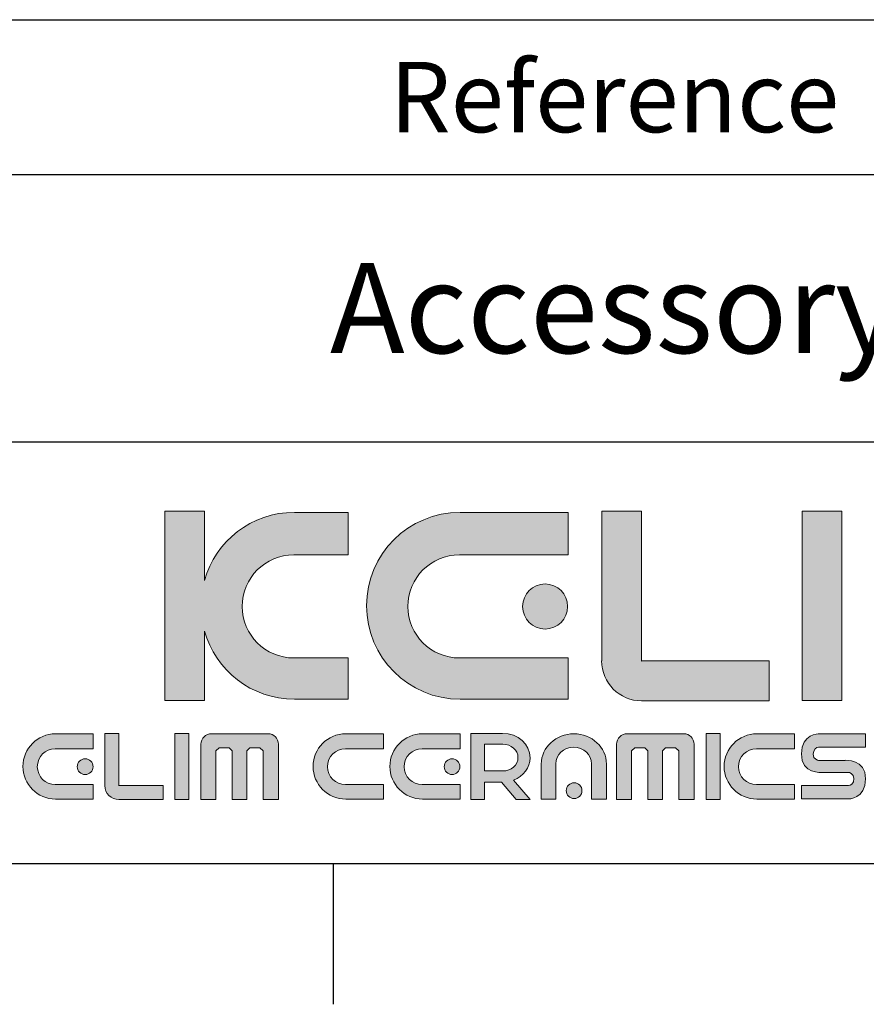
# Model space of a CAD drawing. Header units: millimetres. Extents: x 2316 to 2526, y 318 to 615.
# Tile 3 of 5: x 2470 to 2500, y 318 to 353. Entities that reach past the tile are written whole.
import ezdxf

# ---------------------------------------------------------------- set-up
doc = ezdxf.new("R2010")
doc.units = ezdxf.units.MM
doc.header["$LTSCALE"] = 0.1
doc.layers.add('FORM', color=7, linetype='Continuous')
doc.layers.add('TEXT', color=2, linetype='Continuous')
doc.styles.get("Standard").update_dxf_attribs({"font": 'arial_0.ttf'})

msp = doc.modelspace()

# ---------------------------------------------------------------- hatches: boundary and pattern name
at = {"layer": 'TEXT'}
h = msp.add_hatch(color=2, dxfattribs=at)
h.dxf.hatch_style = 2
edge = h.paths.add_edge_path()
edge.add_spline(control_points=[(2481.7804, 330.1608), (2481.7804, 330.1608), (2479.851, 330.1608), (2479.851, 330.1608), (2478.8363, 330.1608), (2478.0193, 330.9784), (2478.0193, 331.9899), (2478.0193, 333.0056), (2478.8363, 333.823), (2479.851, 333.823), (2479.851, 333.823), (2481.7804, 333.823), (2481.7804, 333.823), (2481.7804, 333.823), (2481.7804, 335.3365), (2481.7804, 335.3365), (2481.7804, 335.3365), (2479.8736, 335.3365), (2479.8736, 335.3365), (2478.3471, 335.3365), (2477.0664, 334.314), (2476.6754, 332.9147), (2476.6754, 332.9147), (2476.6754, 335.3842), (2476.6754, 335.3842), (2476.6754, 335.3842), (2475.2639, 335.3842), (2475.2639, 335.3842), (2475.2639, 335.3842), (2475.2639, 328.6465), (2475.2639, 328.6465), (2475.2639, 328.6465), (2476.6754, 328.6465), (2476.6754, 328.6465), (2476.6754, 328.6465), (2476.6754, 331.1183), (2476.6754, 331.1183), (2477.0664, 329.7201), (2478.3471, 328.6934), (2479.8736, 328.6934), (2479.8736, 328.6934), (2481.7804, 328.6934), (2481.7804, 328.6934), (2481.7804, 328.6934), (2481.7804, 330.1608), (2481.7804, 330.1608)], knot_values=[0, 0, 0, 0, 1, 1, 1, 2, 2, 2, 3, 3, 3, 4, 4, 4, 5, 5, 5, 6, 6, 6, 7, 7, 7, 8, 8, 8, 9, 9, 9, 10, 10, 10, 11, 11, 11, 12, 12, 12, 13, 13, 13, 14, 14, 14, 15, 15, 15, 15], degree=3, periodic=0)
h = msp.add_hatch(color=256, dxfattribs=at)
h.dxf.hatch_style = 2
edge = h.paths.add_edge_path()
edge.add_spline(control_points=[(2485.763, 328.6934), (2485.763, 328.6934), (2489.6032, 328.6934), (2489.6032, 328.6934), (2489.6032, 328.6934), (2489.6032, 330.1608), (2489.6032, 330.1608), (2489.6032, 330.1608), (2485.7388, 330.1608), (2485.7388, 330.1608), (2484.7259, 330.1608), (2483.9085, 330.9784), (2483.9085, 331.9899), (2483.9085, 333.0056), (2484.7255, 333.823), (2485.7388, 333.823), (2485.7388, 333.823), (2489.6032, 333.823), (2489.6032, 333.823), (2489.6032, 333.823), (2489.6032, 335.3365), (2489.6032, 335.3365), (2489.6032, 335.3365), (2485.763, 335.3365), (2485.763, 335.3365), (2483.9266, 335.3365), (2482.4415, 333.8541), (2482.4415, 332.0158), (2482.4415, 330.1819), (2483.9266, 328.6934), (2485.763, 328.6934)], knot_values=[0, 0, 0, 0, 1, 1, 1, 2, 2, 2, 3, 3, 3, 4, 4, 4, 5, 5, 5, 6, 6, 6, 7, 7, 7, 8, 8, 8, 9, 9, 9, 10, 10, 10, 10], degree=3, periodic=0)
h = msp.add_hatch(color=2, dxfattribs=at)
h.dxf.hatch_style = 2
edge = h.paths.add_edge_path()
edge.add_spline(control_points=[(2492.2071, 328.642), (2492.2071, 328.642), (2496.7467, 328.642), (2496.7467, 328.642), (2496.7467, 328.642), (2496.7467, 330.0557), (2496.7467, 330.0557), (2496.7467, 330.0557), (2492.2173, 330.0557), (2492.2173, 330.0557), (2492.2173, 330.0557), (2492.212, 330.0406), (2492.212, 330.0406), (2492.212, 330.0406), (2492.212, 335.3842), (2492.212, 335.3842), (2492.212, 335.3842), (2490.7974, 335.3842), (2490.7974, 335.3842), (2490.7974, 335.3842), (2490.7974, 330.0557), (2490.7974, 330.0557), (2490.7974, 330.0557), (2490.7927, 330.0609), (2490.7927, 330.0609), (2490.7927, 329.2759), (2491.4291, 328.636), (2492.2173, 328.636), (2492.2173, 328.636), (2492.2071, 328.642), (2492.2071, 328.642)], knot_values=[0, 0, 0, 0, 1, 1, 1, 2, 2, 2, 3, 3, 3, 4, 4, 4, 5, 5, 5, 6, 6, 6, 7, 7, 7, 8, 8, 8, 9, 9, 9, 10, 10, 10, 10], degree=3, periodic=0)
h = msp.add_hatch(color=2, dxfattribs=at)
h.dxf.hatch_style = 2
h.paths.add_polyline_path([(2499.3368, 335.3842), (2497.9238, 335.3842), (2497.9238, 328.6465), (2499.3368, 328.6465)])
h = msp.add_hatch(color=2, dxfattribs=at)
h.dxf.hatch_style = 2
edge = h.paths.add_edge_path()
edge.add_spline(control_points=[(2487.9844, 331.9899), (2487.9844, 331.5496), (2488.3405, 331.1869), (2488.7835, 331.1869), (2489.2253, 331.1869), (2489.5846, 331.5496), (2489.5846, 331.9899), (2489.5846, 332.4343), (2489.2253, 332.7903), (2488.7835, 332.7903), (2488.3405, 332.7903), (2487.9844, 332.4343), (2487.9844, 331.9899)], knot_values=[0, 0, 0, 0, 1, 1, 1, 2, 2, 2, 3, 3, 3, 4, 4, 4, 4], degree=3, periodic=0)
h = msp.add_hatch(color=2, dxfattribs=at)
h.dxf.hatch_style = 2
edge = h.paths.add_edge_path()
edge.add_spline(control_points=[(2470.224, 326.3052), (2470.224, 325.6659), (2470.7421, 325.1466), (2471.3825, 325.1466), (2471.3825, 325.1466), (2472.7221, 325.1466), (2472.7221, 325.1466), (2472.7221, 325.1466), (2472.7221, 325.6578), (2472.7221, 325.6578), (2472.7221, 325.6578), (2471.3742, 325.6578), (2471.3742, 325.6578), (2471.021, 325.6578), (2470.7355, 325.9433), (2470.7355, 326.2957), (2470.7355, 326.6504), (2471.0206, 326.9351), (2471.3742, 326.9351), (2471.3742, 326.9351), (2472.7221, 326.9351), (2472.7221, 326.9351), (2472.7221, 326.9351), (2472.7221, 327.4637), (2472.7221, 327.4637), (2472.7221, 327.4637), (2471.3825, 327.4637), (2471.3825, 327.4637), (2470.7421, 327.4637), (2470.224, 326.946), (2470.224, 326.3052)], knot_values=[0, 0, 0, 0, 1, 1, 1, 2, 2, 2, 3, 3, 3, 4, 4, 4, 5, 5, 5, 6, 6, 6, 7, 7, 7, 8, 8, 8, 9, 9, 9, 10, 10, 10, 10], degree=3, periodic=0)
h = msp.add_hatch(color=2, dxfattribs=at)
h.dxf.hatch_style = 2
edge = h.paths.add_edge_path()
edge.add_spline(control_points=[(2473.6316, 325.6163), (2473.6316, 325.6163), (2473.6316, 327.4797), (2473.6316, 327.4797), (2473.6316, 327.4797), (2473.1385, 327.4797), (2473.1385, 327.4797), (2473.1385, 327.4797), (2473.1385, 325.6214), (2473.1385, 325.6214), (2473.1385, 325.6214), (2473.1365, 325.6236), (2473.1365, 325.6236), (2473.1365, 325.3491), (2473.3585, 325.1262), (2473.6337, 325.1262), (2473.6337, 325.1262), (2473.6301, 325.1285), (2473.6301, 325.1285), (2473.6301, 325.1285), (2475.2132, 325.1285), (2475.2132, 325.1285), (2475.2132, 325.1285), (2475.2132, 325.6214), (2475.2132, 325.6214), (2475.2132, 325.6214), (2473.6337, 325.6214), (2473.6337, 325.6214), (2473.6337, 325.6214), (2473.6316, 325.6163), (2473.6316, 325.6163)], knot_values=[0, 0, 0, 0, 1, 1, 1, 2, 2, 2, 3, 3, 3, 4, 4, 4, 5, 5, 5, 6, 6, 6, 7, 7, 7, 8, 8, 8, 9, 9, 9, 10, 10, 10, 10], degree=3, periodic=0)
h = msp.add_hatch(color=2, dxfattribs=at)
h.dxf.hatch_style = 2
h.paths.add_polyline_path([(2475.6238, 325.1299), (2476.1167, 325.1299), (2476.1167, 327.4797), (2475.6238, 327.4797)])
h = msp.add_hatch(color=2, dxfattribs=at)
h.dxf.hatch_style = 2
edge = h.paths.add_edge_path()
edge.add_spline(control_points=[(2478.9328, 327.4688), (2478.9328, 327.4688), (2476.9262, 327.4688), (2476.9262, 327.4688), (2476.7198, 327.4688), (2476.553, 327.3028), (2476.553, 327.0981), (2476.553, 327.0981), (2476.553, 325.1336), (2476.553, 325.1336), (2476.553, 325.1336), (2477.0861, 325.1336), (2477.0861, 325.1336), (2477.0861, 325.1336), (2477.0861, 326.855), (2477.0861, 326.855), (2477.0861, 326.855), (2477.1967, 326.9664), (2477.1967, 326.9664), (2477.1967, 326.9664), (2477.5543, 326.9664), (2477.5543, 326.9664), (2477.5543, 326.9664), (2477.6657, 326.855), (2477.6657, 326.855), (2477.6657, 326.855), (2477.6657, 325.1336), (2477.6657, 325.1336), (2477.6657, 325.1336), (2478.1805, 325.1336), (2478.1805, 325.1336), (2478.1805, 325.1336), (2478.1805, 326.855), (2478.1805, 326.855), (2478.1805, 326.855), (2478.2934, 326.9664), (2478.2934, 326.9664), (2478.2934, 326.9664), (2478.649, 326.9664), (2478.649, 326.9664), (2478.649, 326.9664), (2478.7601, 326.855), (2478.7601, 326.855), (2478.7601, 326.855), (2478.7601, 325.1336), (2478.7601, 325.1336), (2478.7601, 325.1336), (2479.3064, 325.1336), (2479.3064, 325.1336), (2479.3064, 325.1336), (2479.3064, 327.0981), (2479.3064, 327.0981), (2479.3064, 327.3028), (2479.138, 327.4688), (2478.9328, 327.4688)], knot_values=[0, 0, 0, 0, 1, 1, 1, 2, 2, 2, 3, 3, 3, 4, 4, 4, 5, 5, 5, 6, 6, 6, 7, 7, 7, 8, 8, 8, 9, 9, 9, 10, 10, 10, 11, 11, 11, 12, 12, 12, 13, 13, 13, 14, 14, 14, 15, 15, 15, 16, 16, 16, 17, 17, 17, 18, 18, 18, 18], degree=3, periodic=0)
h = msp.add_hatch(color=2, dxfattribs=at)
h.dxf.hatch_style = 2
edge = h.paths.add_edge_path()
edge.add_spline(control_points=[(2480.5376, 326.3052), (2480.5376, 325.6659), (2481.0555, 325.1466), (2481.6962, 325.1466), (2481.6962, 325.1466), (2483.0353, 325.1466), (2483.0353, 325.1466), (2483.0353, 325.1466), (2483.0353, 325.6578), (2483.0353, 325.6578), (2483.0353, 325.6578), (2481.6875, 325.6578), (2481.6875, 325.6578), (2481.3343, 325.6578), (2481.0492, 325.9433), (2481.0492, 326.2957), (2481.0492, 326.6504), (2481.3343, 326.9351), (2481.6875, 326.9351), (2481.6875, 326.9351), (2483.0353, 326.9351), (2483.0353, 326.9351), (2483.0353, 326.9351), (2483.0353, 327.4637), (2483.0353, 327.4637), (2483.0353, 327.4637), (2481.6962, 327.4637), (2481.6962, 327.4637), (2481.0555, 327.4637), (2480.5376, 326.946), (2480.5376, 326.3052)], knot_values=[0, 0, 0, 0, 1, 1, 1, 2, 2, 2, 3, 3, 3, 4, 4, 4, 5, 5, 5, 6, 6, 6, 7, 7, 7, 8, 8, 8, 9, 9, 9, 10, 10, 10, 10], degree=3, periodic=0)
h = msp.add_hatch(color=2, dxfattribs=at)
h.dxf.hatch_style = 2
edge = h.paths.add_edge_path()
edge.add_spline(control_points=[(2483.2663, 326.3052), (2483.2663, 325.6659), (2483.7839, 325.1466), (2484.4247, 325.1466), (2484.4247, 325.1466), (2485.7639, 325.1466), (2485.7639, 325.1466), (2485.7639, 325.1466), (2485.7639, 325.6578), (2485.7639, 325.6578), (2485.7639, 325.6578), (2484.416, 325.6578), (2484.416, 325.6578), (2484.0628, 325.6578), (2483.7777, 325.9433), (2483.7777, 326.2957), (2483.7777, 326.6504), (2484.0628, 326.9351), (2484.416, 326.9351), (2484.416, 326.9351), (2485.7639, 326.9351), (2485.7639, 326.9351), (2485.7639, 326.9351), (2485.7639, 327.4637), (2485.7639, 327.4637), (2485.7639, 327.4637), (2484.4247, 327.4637), (2484.4247, 327.4637), (2483.7839, 327.4637), (2483.2663, 326.946), (2483.2663, 326.3052)], knot_values=[0, 0, 0, 0, 1, 1, 1, 2, 2, 2, 3, 3, 3, 4, 4, 4, 5, 5, 5, 6, 6, 6, 7, 7, 7, 8, 8, 8, 9, 9, 9, 10, 10, 10, 10], degree=3, periodic=0)
h = msp.add_hatch(color=2, dxfattribs=at)
h.dxf.hatch_style = 2
edge = h.paths.add_edge_path()
edge.add_spline(control_points=[(2488.2531, 326.614), (2488.2531, 327.0917), (2487.8151, 327.4797), (2487.274, 327.4797), (2487.274, 327.4797), (2486.6346, 327.4797), (2486.6346, 327.4797), (2486.6346, 327.4797), (2486.1421, 327.4797), (2486.1421, 327.4797), (2486.1421, 327.4797), (2486.1421, 327.0975), (2486.1421, 327.0975), (2486.1421, 327.0975), (2486.1421, 326.1428), (2486.1421, 326.1428), (2486.1421, 326.1428), (2486.1421, 325.7482), (2486.1421, 325.7482), (2486.1421, 325.7482), (2486.1421, 325.1299), (2486.1421, 325.1299), (2486.1421, 325.1299), (2486.6346, 325.1299), (2486.6346, 325.1299), (2486.6346, 325.1299), (2486.6346, 325.7482), (2486.6346, 325.7482), (2486.6346, 325.7482), (2487.2345, 325.7482), (2487.2345, 325.7482), (2487.2345, 325.7482), (2487.7587, 325.1299), (2487.7587, 325.1299), (2487.7587, 325.1299), (2488.2513, 325.1299), (2488.2513, 325.1299), (2488.2513, 325.1299), (2487.666, 325.8206), (2487.666, 325.8206), (2488.0116, 325.9541), (2488.2531, 326.2584), (2488.2531, 326.614)], knot_values=[0, 0, 0, 0, 1, 1, 1, 2, 2, 2, 3, 3, 3, 4, 4, 4, 5, 5, 5, 6, 6, 6, 7, 7, 7, 8, 8, 8, 9, 9, 9, 10, 10, 10, 11, 11, 11, 12, 12, 12, 13, 13, 13, 14, 14, 14, 14], degree=3, periodic=0)
edge = h.paths.add_edge_path()
edge.add_spline(control_points=[(2487.2815, 326.1428), (2487.2815, 326.1428), (2486.6346, 326.1428), (2486.6346, 326.1428), (2486.6346, 326.1428), (2486.6346, 327.0975), (2486.6346, 327.0975), (2486.6346, 327.0975), (2487.2815, 327.0975), (2487.2815, 327.0975), (2487.5798, 327.0975), (2487.8206, 326.8841), (2487.8206, 326.6205), (2487.8206, 326.3561), (2487.5798, 326.1428), (2487.2815, 326.1428)], knot_values=[0, 0, 0, 0, 1, 1, 1, 2, 2, 2, 3, 3, 3, 4, 4, 4, 5, 5, 5, 5], degree=3, periodic=0)
h = msp.add_hatch(color=2, dxfattribs=at)
h.dxf.hatch_style = 2
edge = h.paths.add_edge_path()
edge.add_spline(control_points=[(2489.8081, 327.4637), (2489.1688, 327.4637), (2488.6497, 326.9831), (2488.6497, 326.389), (2488.6497, 326.389), (2488.6497, 325.1466), (2488.6497, 325.1466), (2488.6497, 325.1466), (2489.1607, 325.1466), (2489.1607, 325.1466), (2489.1607, 325.1466), (2489.1607, 326.3969), (2489.1607, 326.3969), (2489.1607, 326.7239), (2489.4462, 326.9889), (2489.799, 326.9889), (2490.1533, 326.9889), (2490.4384, 326.7246), (2490.4384, 326.3969), (2490.4384, 326.3969), (2490.4384, 325.1466), (2490.4384, 325.1466), (2490.4384, 325.1466), (2490.9668, 325.1466), (2490.9668, 325.1466), (2490.9668, 325.1466), (2490.9668, 326.389), (2490.9668, 326.389), (2490.9668, 326.9831), (2490.4493, 327.4637), (2489.8081, 327.4637)], knot_values=[0, 0, 0, 0, 1, 1, 1, 2, 2, 2, 3, 3, 3, 4, 4, 4, 5, 5, 5, 6, 6, 6, 7, 7, 7, 8, 8, 8, 9, 9, 9, 10, 10, 10, 10], degree=3, periodic=0)
h = msp.add_hatch(color=2, dxfattribs=at)
h.dxf.hatch_style = 2
edge = h.paths.add_edge_path()
edge.add_spline(control_points=[(2493.7071, 327.4688), (2493.7071, 327.4688), (2491.7007, 327.4688), (2491.7007, 327.4688), (2491.4947, 327.4688), (2491.3275, 327.3028), (2491.3275, 327.0981), (2491.3275, 327.0981), (2491.3275, 325.1336), (2491.3275, 325.1336), (2491.3275, 325.1336), (2491.8606, 325.1336), (2491.8606, 325.1336), (2491.8606, 325.1336), (2491.8606, 326.855), (2491.8606, 326.855), (2491.8606, 326.855), (2491.9716, 326.9664), (2491.9716, 326.9664), (2491.9716, 326.9664), (2492.3291, 326.9664), (2492.3291, 326.9664), (2492.3291, 326.9664), (2492.4402, 326.855), (2492.4402, 326.855), (2492.4402, 326.855), (2492.4402, 325.1336), (2492.4402, 325.1336), (2492.4402, 325.1336), (2492.9554, 325.1336), (2492.9554, 325.1336), (2492.9554, 325.1336), (2492.9554, 326.855), (2492.9554, 326.855), (2492.9554, 326.855), (2493.0679, 326.9664), (2493.0679, 326.9664), (2493.0679, 326.9664), (2493.4235, 326.9664), (2493.4235, 326.9664), (2493.4235, 326.9664), (2493.5346, 326.855), (2493.5346, 326.855), (2493.5346, 326.855), (2493.5346, 325.1336), (2493.5346, 325.1336), (2493.5346, 325.1336), (2494.0807, 325.1336), (2494.0807, 325.1336), (2494.0807, 325.1336), (2494.0807, 327.0981), (2494.0807, 327.0981), (2494.0807, 327.3028), (2493.9129, 327.4688), (2493.7071, 327.4688)], knot_values=[0, 0, 0, 0, 1, 1, 1, 2, 2, 2, 3, 3, 3, 4, 4, 4, 5, 5, 5, 6, 6, 6, 7, 7, 7, 8, 8, 8, 9, 9, 9, 10, 10, 10, 11, 11, 11, 12, 12, 12, 13, 13, 13, 14, 14, 14, 15, 15, 15, 16, 16, 16, 17, 17, 17, 18, 18, 18, 18], degree=3, periodic=0)
h = msp.add_hatch(color=2, dxfattribs=at)
h.dxf.hatch_style = 2
h.paths.add_polyline_path([(2494.5115, 325.1299), (2495.0044, 325.1299), (2495.0044, 327.4797), (2494.5115, 327.4797)])
h = msp.add_hatch(color=2, dxfattribs=at)
h.dxf.hatch_style = 2
edge = h.paths.add_edge_path()
edge.add_spline(control_points=[(2495.1487, 326.3052), (2495.1487, 325.6659), (2495.6664, 325.1466), (2496.3072, 325.1466), (2496.3072, 325.1466), (2497.6464, 325.1466), (2497.6464, 325.1466), (2497.6464, 325.1466), (2497.6464, 325.6578), (2497.6464, 325.6578), (2497.6464, 325.6578), (2496.2985, 325.6578), (2496.2985, 325.6578), (2495.9454, 325.6578), (2495.6602, 325.9433), (2495.6602, 326.2957), (2495.6602, 326.6504), (2495.9454, 326.9351), (2496.2985, 326.9351), (2496.2985, 326.9351), (2497.6464, 326.9351), (2497.6464, 326.9351), (2497.6464, 326.9351), (2497.6464, 327.4637), (2497.6464, 327.4637), (2497.6464, 327.4637), (2496.3072, 327.4637), (2496.3072, 327.4637), (2495.6664, 327.4637), (2495.1487, 326.946), (2495.1487, 326.3052)], knot_values=[0, 0, 0, 0, 1, 1, 1, 2, 2, 2, 3, 3, 3, 4, 4, 4, 5, 5, 5, 6, 6, 6, 7, 7, 7, 8, 8, 8, 9, 9, 9, 10, 10, 10, 10], degree=3, periodic=0)
h = msp.add_hatch(color=2, dxfattribs=at)
h.dxf.hatch_style = 2
edge = h.paths.add_edge_path()
edge.add_spline(control_points=[(2497.8943, 326.7472), (2497.8943, 326.03), (2498.6243, 326.0911), (2498.6243, 326.0911), (2498.6243, 326.0911), (2498.6425, 326.0911), (2498.6425, 326.0911), (2498.6425, 326.0911), (2499.4289, 326.0911), (2499.4289, 326.0911), (2499.4289, 326.0911), (2499.5701, 326.0911), (2499.5701, 326.0911), (2499.5701, 326.0911), (2499.761, 326.0605), (2499.761, 325.8762), (2499.761, 325.6921), (2499.6371, 325.6214), (2499.5695, 325.6214), (2499.5695, 325.6214), (2497.8943, 325.6214), (2497.8943, 325.6214), (2497.8943, 325.6214), (2497.8943, 325.1474), (2497.8943, 325.1474), (2497.8943, 325.1474), (2499.559, 325.1474), (2499.559, 325.1474), (2499.559, 325.1474), (2500.1776, 325.1466), (2500.1776, 325.8639), (2500.1776, 326.5819), (2499.4476, 326.52), (2499.4476, 326.52), (2499.4476, 326.52), (2499.4289, 326.52), (2499.4289, 326.52), (2499.4289, 326.52), (2498.6425, 326.52), (2498.6425, 326.52), (2498.6425, 326.52), (2498.5012, 326.52), (2498.5012, 326.52), (2498.5012, 326.52), (2498.3103, 326.5506), (2498.3103, 326.7348), (2498.3103, 326.9183), (2498.4349, 326.9889), (2498.502, 326.9889), (2498.502, 326.9889), (2500.1776, 326.9889), (2500.1776, 326.9889), (2500.1776, 326.9889), (2500.1776, 327.4637), (2500.1776, 327.4637), (2500.1776, 327.4637), (2498.5129, 327.4637), (2498.5129, 327.4637), (2498.5129, 327.4637), (2497.8943, 327.4645), (2497.8943, 326.7472)], knot_values=[0, 0, 0, 0, 1, 1, 1, 2, 2, 2, 3, 3, 3, 4, 4, 4, 5, 5, 5, 6, 6, 6, 7, 7, 7, 8, 8, 8, 9, 9, 9, 10, 10, 10, 11, 11, 11, 12, 12, 12, 13, 13, 13, 14, 14, 14, 15, 15, 15, 16, 16, 16, 17, 17, 17, 18, 18, 18, 19, 19, 19, 20, 20, 20, 20], degree=3, periodic=0)
h = msp.add_hatch(color=2, dxfattribs=at)
h.dxf.hatch_style = 2
edge = h.paths.add_edge_path()
edge.add_spline(control_points=[(2472.1574, 326.2957), (2472.1574, 326.1421), (2472.2815, 326.0161), (2472.4359, 326.0161), (2472.5903, 326.0161), (2472.7155, 326.1421), (2472.7155, 326.2957), (2472.7155, 326.4508), (2472.5903, 326.5753), (2472.4359, 326.5753), (2472.2815, 326.5753), (2472.1574, 326.4508), (2472.1574, 326.2957)], knot_values=[0, 0, 0, 0, 1, 1, 1, 2, 2, 2, 3, 3, 3, 4, 4, 4, 4], degree=3, periodic=0)
h = msp.add_hatch(color=2, dxfattribs=at)
h.dxf.hatch_style = 2
edge = h.paths.add_edge_path()
edge.add_spline(control_points=[(2485.1995, 326.2957), (2485.1995, 326.1421), (2485.3233, 326.0161), (2485.478, 326.0161), (2485.6321, 326.0161), (2485.7572, 326.1421), (2485.7572, 326.2957), (2485.7572, 326.4508), (2485.6321, 326.5753), (2485.478, 326.5753), (2485.3233, 326.5753), (2485.1995, 326.4508), (2485.1995, 326.2957)], knot_values=[0, 0, 0, 0, 1, 1, 1, 2, 2, 2, 3, 3, 3, 4, 4, 4, 4], degree=3, periodic=0)
h = msp.add_hatch(color=2, dxfattribs=at)
h.dxf.hatch_style = 2
edge = h.paths.add_edge_path()
edge.add_spline(control_points=[(2489.8162, 325.7227), (2489.6618, 325.7227), (2489.5377, 325.5981), (2489.5377, 325.443), (2489.5377, 325.2901), (2489.6618, 325.1634), (2489.8162, 325.1634), (2489.9706, 325.1634), (2490.0957, 325.2901), (2490.0957, 325.443), (2490.0957, 325.5981), (2489.9706, 325.7227), (2489.8162, 325.7227)], knot_values=[0, 0, 0, 0, 1, 1, 1, 2, 2, 2, 3, 3, 3, 4, 4, 4, 4], degree=3, periodic=0)

# ---------------------------------------------------------------- linework, layer by layer
at = {"layer": 'FORM'}
for p, q in [((2414.2511, 352.8487), (2521.2511, 352.8487)), ((2461.2511, 347.3487), (2521.2511, 347.3487)), ((2321.2572, 337.8487), (2521.2511, 337.8487)), ((2321.2511, 322.8487), (2521.2511, 322.8487)), ((2481.2511, 322.8487), (2481.2511, 317.8487))]:
    msp.add_line(p, q, dxfattribs=at)
at = {"layer": 'TEXT', "lineweight": 0}
for points in [[(2499.3368, 335.3842), (2497.9238, 335.3842), (2497.9238, 328.6465), (2499.3368, 328.6465), (2499.3368, 335.3842)], [(2475.6238, 325.1299), (2476.1167, 325.1299), (2476.1167, 327.4797), (2475.6238, 327.4797), (2475.6238, 325.1299)], [(2494.5115, 325.1299), (2495.0044, 325.1299), (2495.0044, 327.4797), (2494.5115, 327.4797), (2494.5115, 325.1299)]]:
    msp.add_lwpolyline(points, dxfattribs=at)
for points, knots in [([(2481.7804, 330.1608), (2481.7804, 330.1608), (2479.851, 330.1608), (2479.851, 330.1608), (2478.8363, 330.1608), (2478.0193, 330.9784), (2478.0193, 331.9899), (2478.0193, 333.0056), (2478.8363, 333.823), (2479.851, 333.823), (2479.851, 333.823), (2481.7804, 333.823), (2481.7804, 333.823), (2481.7804, 333.823), (2481.7804, 335.3365), (2481.7804, 335.3365), (2481.7804, 335.3365), (2479.8736, 335.3365), (2479.8736, 335.3365), (2478.3471, 335.3365), (2477.0664, 334.314), (2476.6754, 332.9147), (2476.6754, 332.9147), (2476.6754, 335.3842), (2476.6754, 335.3842), (2476.6754, 335.3842), (2475.2639, 335.3842), (2475.2639, 335.3842), (2475.2639, 335.3842), (2475.2639, 328.6465), (2475.2639, 328.6465), (2475.2639, 328.6465), (2476.6754, 328.6465), (2476.6754, 328.6465), (2476.6754, 328.6465), (2476.6754, 331.1183), (2476.6754, 331.1183), (2477.0664, 329.7201), (2478.3471, 328.6934), (2479.8736, 328.6934), (2479.8736, 328.6934), (2481.7804, 328.6934), (2481.7804, 328.6934), (2481.7804, 328.6934), (2481.7804, 330.1608), (2481.7804, 330.1608)], [0, 0, 0, 0, 1, 1, 1, 2, 2, 2, 3, 3, 3, 4, 4, 4, 5, 5, 5, 6, 6, 6, 7, 7, 7, 8, 8, 8, 9, 9, 9, 10, 10, 10, 11, 11, 11, 12, 12, 12, 13, 13, 13, 14, 14, 14, 15, 15, 15, 15]), ([(2485.763, 328.6934), (2485.763, 328.6934), (2489.6032, 328.6934), (2489.6032, 328.6934), (2489.6032, 328.6934), (2489.6032, 330.1608), (2489.6032, 330.1608), (2489.6032, 330.1608), (2485.7388, 330.1608), (2485.7388, 330.1608), (2484.7259, 330.1608), (2483.9085, 330.9784), (2483.9085, 331.9899), (2483.9085, 333.0056), (2484.7255, 333.823), (2485.7388, 333.823), (2485.7388, 333.823), (2489.6032, 333.823), (2489.6032, 333.823), (2489.6032, 333.823), (2489.6032, 335.3365), (2489.6032, 335.3365), (2489.6032, 335.3365), (2485.763, 335.3365), (2485.763, 335.3365), (2483.9266, 335.3365), (2482.4415, 333.8541), (2482.4415, 332.0158), (2482.4415, 330.1819), (2483.9266, 328.6934), (2485.763, 328.6934)], [0, 0, 0, 0, 1, 1, 1, 2, 2, 2, 3, 3, 3, 4, 4, 4, 5, 5, 5, 6, 6, 6, 7, 7, 7, 8, 8, 8, 9, 9, 9, 10, 10, 10, 10]), ([(2492.2071, 328.642), (2492.2071, 328.642), (2496.7467, 328.642), (2496.7467, 328.642), (2496.7467, 328.642), (2496.7467, 330.0557), (2496.7467, 330.0557), (2496.7467, 330.0557), (2492.2173, 330.0557), (2492.2173, 330.0557), (2492.2173, 330.0557), (2492.212, 330.0406), (2492.212, 330.0406), (2492.212, 330.0406), (2492.212, 335.3842), (2492.212, 335.3842), (2492.212, 335.3842), (2490.7974, 335.3842), (2490.7974, 335.3842), (2490.7974, 335.3842), (2490.7974, 330.0557), (2490.7974, 330.0557), (2490.7974, 330.0557), (2490.7927, 330.0609), (2490.7927, 330.0609), (2490.7927, 329.2759), (2491.4291, 328.636), (2492.2173, 328.636), (2492.2173, 328.636), (2492.2071, 328.642), (2492.2071, 328.642)], [0, 0, 0, 0, 1, 1, 1, 2, 2, 2, 3, 3, 3, 4, 4, 4, 5, 5, 5, 6, 6, 6, 7, 7, 7, 8, 8, 8, 9, 9, 9, 10, 10, 10, 10]), ([(2487.9844, 331.9899), (2487.9844, 331.5496), (2488.3405, 331.1869), (2488.7835, 331.1869), (2489.2253, 331.1869), (2489.5846, 331.5496), (2489.5846, 331.9899), (2489.5846, 332.4343), (2489.2253, 332.7903), (2488.7835, 332.7903), (2488.3405, 332.7903), (2487.9844, 332.4343), (2487.9844, 331.9899)], [0, 0, 0, 0, 1, 1, 1, 2, 2, 2, 3, 3, 3, 4, 4, 4, 4]), ([(2470.224, 326.3052), (2470.224, 325.6659), (2470.7421, 325.1466), (2471.3825, 325.1466), (2471.3825, 325.1466), (2472.7221, 325.1466), (2472.7221, 325.1466), (2472.7221, 325.1466), (2472.7221, 325.6578), (2472.7221, 325.6578), (2472.7221, 325.6578), (2471.3742, 325.6578), (2471.3742, 325.6578), (2471.021, 325.6578), (2470.7355, 325.9433), (2470.7355, 326.2957), (2470.7355, 326.6504), (2471.0206, 326.9351), (2471.3742, 326.9351), (2471.3742, 326.9351), (2472.7221, 326.9351), (2472.7221, 326.9351), (2472.7221, 326.9351), (2472.7221, 327.4637), (2472.7221, 327.4637), (2472.7221, 327.4637), (2471.3825, 327.4637), (2471.3825, 327.4637), (2470.7421, 327.4637), (2470.224, 326.946), (2470.224, 326.3052)], [0, 0, 0, 0, 1, 1, 1, 2, 2, 2, 3, 3, 3, 4, 4, 4, 5, 5, 5, 6, 6, 6, 7, 7, 7, 8, 8, 8, 9, 9, 9, 10, 10, 10, 10]), ([(2473.6316, 325.6163), (2473.6316, 325.6163), (2473.6316, 327.4797), (2473.6316, 327.4797), (2473.6316, 327.4797), (2473.1385, 327.4797), (2473.1385, 327.4797), (2473.1385, 327.4797), (2473.1385, 325.6214), (2473.1385, 325.6214), (2473.1385, 325.6214), (2473.1365, 325.6236), (2473.1365, 325.6236), (2473.1365, 325.3491), (2473.3585, 325.1262), (2473.6337, 325.1262), (2473.6337, 325.1262), (2473.6301, 325.1285), (2473.6301, 325.1285), (2473.6301, 325.1285), (2475.2132, 325.1285), (2475.2132, 325.1285), (2475.2132, 325.1285), (2475.2132, 325.6214), (2475.2132, 325.6214), (2475.2132, 325.6214), (2473.6337, 325.6214), (2473.6337, 325.6214), (2473.6337, 325.6214), (2473.6316, 325.6163), (2473.6316, 325.6163)], [0, 0, 0, 0, 1, 1, 1, 2, 2, 2, 3, 3, 3, 4, 4, 4, 5, 5, 5, 6, 6, 6, 7, 7, 7, 8, 8, 8, 9, 9, 9, 10, 10, 10, 10]), ([(2478.9328, 327.4688), (2478.9328, 327.4688), (2476.9262, 327.4688), (2476.9262, 327.4688), (2476.7198, 327.4688), (2476.553, 327.3028), (2476.553, 327.0981), (2476.553, 327.0981), (2476.553, 325.1336), (2476.553, 325.1336), (2476.553, 325.1336), (2477.0861, 325.1336), (2477.0861, 325.1336), (2477.0861, 325.1336), (2477.0861, 326.855), (2477.0861, 326.855), (2477.0861, 326.855), (2477.1967, 326.9664), (2477.1967, 326.9664), (2477.1967, 326.9664), (2477.5543, 326.9664), (2477.5543, 326.9664), (2477.5543, 326.9664), (2477.6657, 326.855), (2477.6657, 326.855), (2477.6657, 326.855), (2477.6657, 325.1336), (2477.6657, 325.1336), (2477.6657, 325.1336), (2478.1805, 325.1336), (2478.1805, 325.1336), (2478.1805, 325.1336), (2478.1805, 326.855), (2478.1805, 326.855), (2478.1805, 326.855), (2478.2934, 326.9664), (2478.2934, 326.9664), (2478.2934, 326.9664), (2478.649, 326.9664), (2478.649, 326.9664), (2478.649, 326.9664), (2478.7601, 326.855), (2478.7601, 326.855), (2478.7601, 326.855), (2478.7601, 325.1336), (2478.7601, 325.1336), (2478.7601, 325.1336), (2479.3064, 325.1336), (2479.3064, 325.1336), (2479.3064, 325.1336), (2479.3064, 327.0981), (2479.3064, 327.0981), (2479.3064, 327.3028), (2479.138, 327.4688), (2478.9328, 327.4688)], [0, 0, 0, 0, 1, 1, 1, 2, 2, 2, 3, 3, 3, 4, 4, 4, 5, 5, 5, 6, 6, 6, 7, 7, 7, 8, 8, 8, 9, 9, 9, 10, 10, 10, 11, 11, 11, 12, 12, 12, 13, 13, 13, 14, 14, 14, 15, 15, 15, 16, 16, 16, 17, 17, 17, 18, 18, 18, 18]), ([(2480.5376, 326.3052), (2480.5376, 325.6659), (2481.0555, 325.1466), (2481.6962, 325.1466), (2481.6962, 325.1466), (2483.0353, 325.1466), (2483.0353, 325.1466), (2483.0353, 325.1466), (2483.0353, 325.6578), (2483.0353, 325.6578), (2483.0353, 325.6578), (2481.6875, 325.6578), (2481.6875, 325.6578), (2481.3343, 325.6578), (2481.0492, 325.9433), (2481.0492, 326.2957), (2481.0492, 326.6504), (2481.3343, 326.9351), (2481.6875, 326.9351), (2481.6875, 326.9351), (2483.0353, 326.9351), (2483.0353, 326.9351), (2483.0353, 326.9351), (2483.0353, 327.4637), (2483.0353, 327.4637), (2483.0353, 327.4637), (2481.6962, 327.4637), (2481.6962, 327.4637), (2481.0555, 327.4637), (2480.5376, 326.946), (2480.5376, 326.3052)], [0, 0, 0, 0, 1, 1, 1, 2, 2, 2, 3, 3, 3, 4, 4, 4, 5, 5, 5, 6, 6, 6, 7, 7, 7, 8, 8, 8, 9, 9, 9, 10, 10, 10, 10]), ([(2483.2663, 326.3052), (2483.2663, 325.6659), (2483.7839, 325.1466), (2484.4247, 325.1466), (2484.4247, 325.1466), (2485.7639, 325.1466), (2485.7639, 325.1466), (2485.7639, 325.1466), (2485.7639, 325.6578), (2485.7639, 325.6578), (2485.7639, 325.6578), (2484.416, 325.6578), (2484.416, 325.6578), (2484.0628, 325.6578), (2483.7777, 325.9433), (2483.7777, 326.2957), (2483.7777, 326.6504), (2484.0628, 326.9351), (2484.416, 326.9351), (2484.416, 326.9351), (2485.7639, 326.9351), (2485.7639, 326.9351), (2485.7639, 326.9351), (2485.7639, 327.4637), (2485.7639, 327.4637), (2485.7639, 327.4637), (2484.4247, 327.4637), (2484.4247, 327.4637), (2483.7839, 327.4637), (2483.2663, 326.946), (2483.2663, 326.3052)], [0, 0, 0, 0, 1, 1, 1, 2, 2, 2, 3, 3, 3, 4, 4, 4, 5, 5, 5, 6, 6, 6, 7, 7, 7, 8, 8, 8, 9, 9, 9, 10, 10, 10, 10]), ([(2488.2531, 326.614), (2488.2531, 327.0917), (2487.8151, 327.4797), (2487.274, 327.4797), (2487.274, 327.4797), (2486.6346, 327.4797), (2486.6346, 327.4797), (2486.6346, 327.4797), (2486.1421, 327.4797), (2486.1421, 327.4797), (2486.1421, 327.4797), (2486.1421, 327.0975), (2486.1421, 327.0975), (2486.1421, 327.0975), (2486.1421, 326.1428), (2486.1421, 326.1428), (2486.1421, 326.1428), (2486.1421, 325.7482), (2486.1421, 325.7482), (2486.1421, 325.7482), (2486.1421, 325.1299), (2486.1421, 325.1299), (2486.1421, 325.1299), (2486.6346, 325.1299), (2486.6346, 325.1299), (2486.6346, 325.1299), (2486.6346, 325.7482), (2486.6346, 325.7482), (2486.6346, 325.7482), (2487.2345, 325.7482), (2487.2345, 325.7482), (2487.2345, 325.7482), (2487.7587, 325.1299), (2487.7587, 325.1299), (2487.7587, 325.1299), (2488.2513, 325.1299), (2488.2513, 325.1299), (2488.2513, 325.1299), (2487.666, 325.8206), (2487.666, 325.8206), (2488.0116, 325.9541), (2488.2531, 326.2584), (2488.2531, 326.614)], [0, 0, 0, 0, 1, 1, 1, 2, 2, 2, 3, 3, 3, 4, 4, 4, 5, 5, 5, 6, 6, 6, 7, 7, 7, 8, 8, 8, 9, 9, 9, 10, 10, 10, 11, 11, 11, 12, 12, 12, 13, 13, 13, 14, 14, 14, 14]), ([(2489.8081, 327.4637), (2489.1688, 327.4637), (2488.6497, 326.9831), (2488.6497, 326.389), (2488.6497, 326.389), (2488.6497, 325.1466), (2488.6497, 325.1466), (2488.6497, 325.1466), (2489.1607, 325.1466), (2489.1607, 325.1466), (2489.1607, 325.1466), (2489.1607, 326.3969), (2489.1607, 326.3969), (2489.1607, 326.7239), (2489.4462, 326.9889), (2489.799, 326.9889), (2490.1533, 326.9889), (2490.4384, 326.7246), (2490.4384, 326.3969), (2490.4384, 326.3969), (2490.4384, 325.1466), (2490.4384, 325.1466), (2490.4384, 325.1466), (2490.9668, 325.1466), (2490.9668, 325.1466), (2490.9668, 325.1466), (2490.9668, 326.389), (2490.9668, 326.389), (2490.9668, 326.9831), (2490.4493, 327.4637), (2489.8081, 327.4637)], [0, 0, 0, 0, 1, 1, 1, 2, 2, 2, 3, 3, 3, 4, 4, 4, 5, 5, 5, 6, 6, 6, 7, 7, 7, 8, 8, 8, 9, 9, 9, 10, 10, 10, 10]), ([(2493.7071, 327.4688), (2493.7071, 327.4688), (2491.7007, 327.4688), (2491.7007, 327.4688), (2491.4947, 327.4688), (2491.3275, 327.3028), (2491.3275, 327.0981), (2491.3275, 327.0981), (2491.3275, 325.1336), (2491.3275, 325.1336), (2491.3275, 325.1336), (2491.8606, 325.1336), (2491.8606, 325.1336), (2491.8606, 325.1336), (2491.8606, 326.855), (2491.8606, 326.855), (2491.8606, 326.855), (2491.9716, 326.9664), (2491.9716, 326.9664), (2491.9716, 326.9664), (2492.3291, 326.9664), (2492.3291, 326.9664), (2492.3291, 326.9664), (2492.4402, 326.855), (2492.4402, 326.855), (2492.4402, 326.855), (2492.4402, 325.1336), (2492.4402, 325.1336), (2492.4402, 325.1336), (2492.9554, 325.1336), (2492.9554, 325.1336), (2492.9554, 325.1336), (2492.9554, 326.855), (2492.9554, 326.855), (2492.9554, 326.855), (2493.0679, 326.9664), (2493.0679, 326.9664), (2493.0679, 326.9664), (2493.4235, 326.9664), (2493.4235, 326.9664), (2493.4235, 326.9664), (2493.5346, 326.855), (2493.5346, 326.855), (2493.5346, 326.855), (2493.5346, 325.1336), (2493.5346, 325.1336), (2493.5346, 325.1336), (2494.0807, 325.1336), (2494.0807, 325.1336), (2494.0807, 325.1336), (2494.0807, 327.0981), (2494.0807, 327.0981), (2494.0807, 327.3028), (2493.9129, 327.4688), (2493.7071, 327.4688)], [0, 0, 0, 0, 1, 1, 1, 2, 2, 2, 3, 3, 3, 4, 4, 4, 5, 5, 5, 6, 6, 6, 7, 7, 7, 8, 8, 8, 9, 9, 9, 10, 10, 10, 11, 11, 11, 12, 12, 12, 13, 13, 13, 14, 14, 14, 15, 15, 15, 16, 16, 16, 17, 17, 17, 18, 18, 18, 18]), ([(2495.1487, 326.3052), (2495.1487, 325.6659), (2495.6664, 325.1466), (2496.3072, 325.1466), (2496.3072, 325.1466), (2497.6464, 325.1466), (2497.6464, 325.1466), (2497.6464, 325.1466), (2497.6464, 325.6578), (2497.6464, 325.6578), (2497.6464, 325.6578), (2496.2985, 325.6578), (2496.2985, 325.6578), (2495.9454, 325.6578), (2495.6602, 325.9433), (2495.6602, 326.2957), (2495.6602, 326.6504), (2495.9454, 326.9351), (2496.2985, 326.9351), (2496.2985, 326.9351), (2497.6464, 326.9351), (2497.6464, 326.9351), (2497.6464, 326.9351), (2497.6464, 327.4637), (2497.6464, 327.4637), (2497.6464, 327.4637), (2496.3072, 327.4637), (2496.3072, 327.4637), (2495.6664, 327.4637), (2495.1487, 326.946), (2495.1487, 326.3052)], [0, 0, 0, 0, 1, 1, 1, 2, 2, 2, 3, 3, 3, 4, 4, 4, 5, 5, 5, 6, 6, 6, 7, 7, 7, 8, 8, 8, 9, 9, 9, 10, 10, 10, 10]), ([(2497.8943, 326.7472), (2497.8943, 326.03), (2498.6243, 326.0911), (2498.6243, 326.0911), (2498.6243, 326.0911), (2498.6425, 326.0911), (2498.6425, 326.0911), (2498.6425, 326.0911), (2499.4289, 326.0911), (2499.4289, 326.0911), (2499.4289, 326.0911), (2499.5701, 326.0911), (2499.5701, 326.0911), (2499.5701, 326.0911), (2499.761, 326.0605), (2499.761, 325.8762), (2499.761, 325.6921), (2499.6371, 325.6214), (2499.5695, 325.6214), (2499.5695, 325.6214), (2497.8943, 325.6214), (2497.8943, 325.6214), (2497.8943, 325.6214), (2497.8943, 325.1474), (2497.8943, 325.1474), (2497.8943, 325.1474), (2499.559, 325.1474), (2499.559, 325.1474), (2499.559, 325.1474), (2500.1776, 325.1466), (2500.1776, 325.8639), (2500.1776, 326.5819), (2499.4476, 326.52), (2499.4476, 326.52), (2499.4476, 326.52), (2499.4289, 326.52), (2499.4289, 326.52), (2499.4289, 326.52), (2498.6425, 326.52), (2498.6425, 326.52), (2498.6425, 326.52), (2498.5012, 326.52), (2498.5012, 326.52), (2498.5012, 326.52), (2498.3103, 326.5506), (2498.3103, 326.7348), (2498.3103, 326.9183), (2498.4349, 326.9889), (2498.502, 326.9889), (2498.502, 326.9889), (2500.1776, 326.9889), (2500.1776, 326.9889), (2500.1776, 326.9889), (2500.1776, 327.4637), (2500.1776, 327.4637), (2500.1776, 327.4637), (2498.5129, 327.4637), (2498.5129, 327.4637), (2498.5129, 327.4637), (2497.8943, 327.4645), (2497.8943, 326.7472)], [0, 0, 0, 0, 1, 1, 1, 2, 2, 2, 3, 3, 3, 4, 4, 4, 5, 5, 5, 6, 6, 6, 7, 7, 7, 8, 8, 8, 9, 9, 9, 10, 10, 10, 11, 11, 11, 12, 12, 12, 13, 13, 13, 14, 14, 14, 15, 15, 15, 16, 16, 16, 17, 17, 17, 18, 18, 18, 19, 19, 19, 20, 20, 20, 20]), ([(2487.2815, 326.1428), (2487.2815, 326.1428), (2486.6346, 326.1428), (2486.6346, 326.1428), (2486.6346, 326.1428), (2486.6346, 327.0975), (2486.6346, 327.0975), (2486.6346, 327.0975), (2487.2815, 327.0975), (2487.2815, 327.0975), (2487.5798, 327.0975), (2487.8206, 326.8841), (2487.8206, 326.6205), (2487.8206, 326.3561), (2487.5798, 326.1428), (2487.2815, 326.1428)], [0, 0, 0, 0, 1, 1, 1, 2, 2, 2, 3, 3, 3, 4, 4, 4, 5, 5, 5, 5]), ([(2472.1574, 326.2957), (2472.1574, 326.1421), (2472.2815, 326.0161), (2472.4359, 326.0161), (2472.5903, 326.0161), (2472.7155, 326.1421), (2472.7155, 326.2957), (2472.7155, 326.4508), (2472.5903, 326.5753), (2472.4359, 326.5753), (2472.2815, 326.5753), (2472.1574, 326.4508), (2472.1574, 326.2957)], [0, 0, 0, 0, 1, 1, 1, 2, 2, 2, 3, 3, 3, 4, 4, 4, 4]), ([(2485.1995, 326.2957), (2485.1995, 326.1421), (2485.3233, 326.0161), (2485.478, 326.0161), (2485.6321, 326.0161), (2485.7572, 326.1421), (2485.7572, 326.2957), (2485.7572, 326.4508), (2485.6321, 326.5753), (2485.478, 326.5753), (2485.3233, 326.5753), (2485.1995, 326.4508), (2485.1995, 326.2957)], [0, 0, 0, 0, 1, 1, 1, 2, 2, 2, 3, 3, 3, 4, 4, 4, 4]), ([(2489.8162, 325.7227), (2489.6618, 325.7227), (2489.5377, 325.5981), (2489.5377, 325.443), (2489.5377, 325.2901), (2489.6618, 325.1634), (2489.8162, 325.1634), (2489.9706, 325.1634), (2490.0957, 325.2901), (2490.0957, 325.443), (2490.0957, 325.5981), (2489.9706, 325.7227), (2489.8162, 325.7227)], [0, 0, 0, 0, 1, 1, 1, 2, 2, 2, 3, 3, 3, 4, 4, 4, 4])]:
    msp.add_open_spline(points, degree=3, knots=knots, dxfattribs=at)

# ---------------------------------------------------------------- texts
at = {"layer": 'TEXT', "attachment_point": 5}
for s, insert, char_height in [('Reference', (2491.2511, 350.0987), 2.5), ('Accessory', (2491.2511, 342.5987), 3.2)]:
    msp.add_mtext_dynamic_manual_height_columns(s, width=60, gutter_width=12.5, heights=[0], dxfattribs=dict(at, insert=insert, char_height=char_height))

doc.saveas('drawing.dxf')
